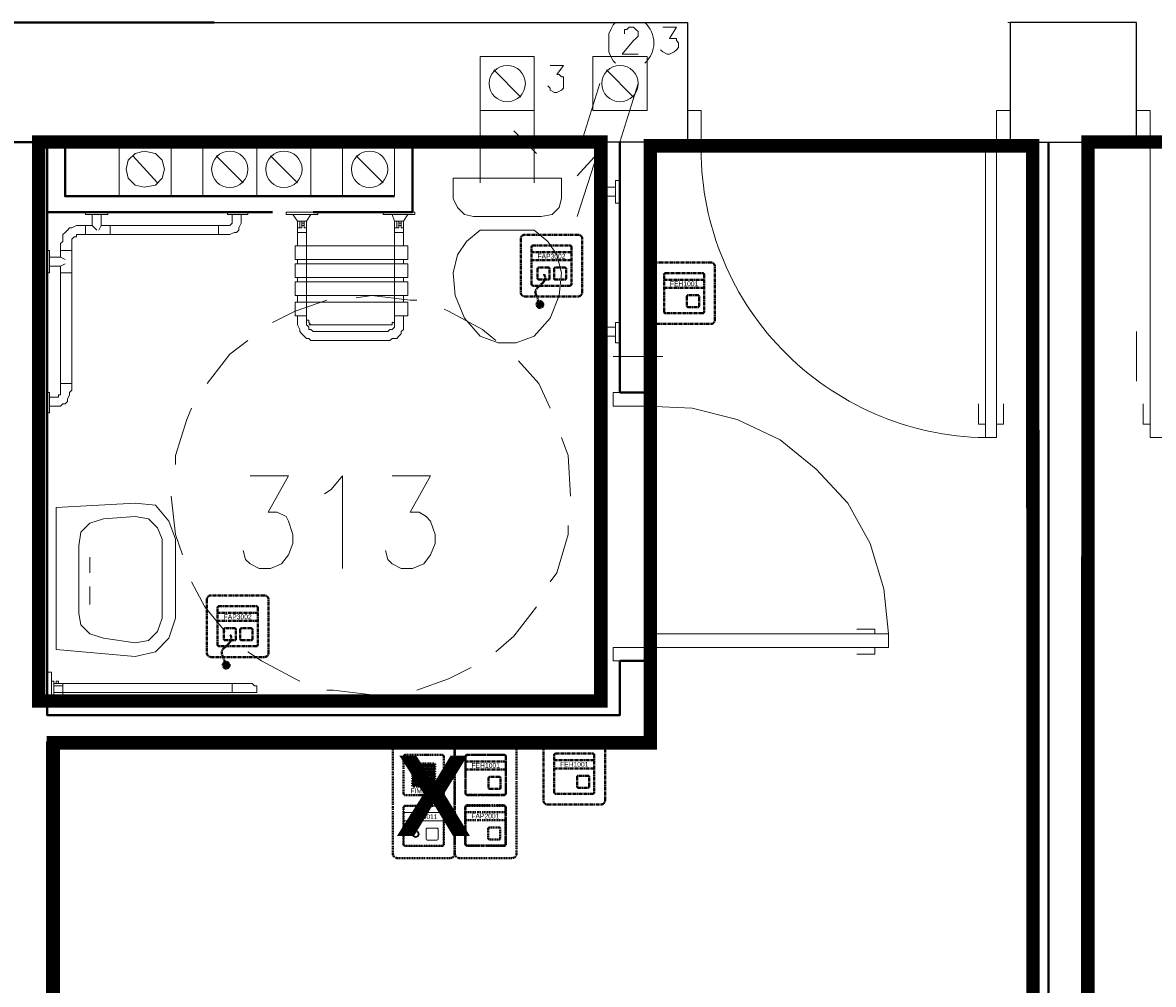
# Model space of a CAD drawing. Header units: millimetres. Extents: x 1 to 17496, y 1 to 30809.
# Tile 166 of 256: x 8351 to 8773, y 28421 to 28780. Entities that reach past the tile are written whole.
import ezdxf
from ezdxf.enums import TextEntityAlignment as Align

# ---------------------------------------------------------------- set-up
doc = ezdxf.new("R2010")
doc.units = ezdxf.units.MM
doc.linetypes.add('BORDER', pattern=[1.75, 0.5, -0.25, 0.5, -0.25, 0, -0.25])
doc.linetypes.add('CENTER', pattern=[2, 1.25, -0.25, 0.25, -0.25])
for name, color, linetype, lineweight in [('0_Przyz_do demontażu', 1, 'CENTER', 40), ('0_Przyz_FAP2001', 1, 'BORDER', 40), ('0_Przyz_FAP3002', 1, 'CENTER', 40), ('0_Przyz_FEH-1001', 1, 'CENTER', 40), ('0_Przyz_FIM1100', 1, 'BORDER', 40), ('0_Przyz_Ramka x4', 1, 'BORDER', 40), ('0_Przyz_Sala chorych', 5, 'BORDER', 40), ('0_Przyz_WC pacjenta', 30, 'CENTER', 40), ('2DE_OBJ_ABB-SIGNAL', 7, 'Continuous', 18)]:
    doc.layers.add(name, color=color, linetype=linetype, lineweight=lineweight)
for name, color, linetype in [('2DE_TXTMARK', 41, 'Continuous'), ('2DE_TXTNUM', 11, 'Continuous'), ('PDF _Geometria', 7, 'Continuous')]:
    doc.layers.add(name, color=color, linetype=linetype)
doc.styles.add('arial', font='arialbd.ttf')
doc.styles.add('CP_ATTR', font='ARIAL.TTF')
doc.styles.add('CP_ELATT', font='ARIAL.TTF')

# ---------------------------------------------------------------- blocks, each defined once
blk = doc.blocks.new('2de_abb_sig_045_1psoxj')
blk.add_lwpolyline([(0, 20), (0, 0, 0.414214), (1.5, -1.5), (21.5, -1.5, 0.414214), (23, 0), (23, 20, 0.414214), (21.5, 21.5), (1.5, 21.5, 0.414214)], format="xyb", close=True)
at = {"flags": 128}
for points in [[(4, 3.1), (4, 16.9)], [(4.6, 17.5), (18.4, 17.5)], [(19, 16.9), (19, 3.1)], [(18.4, 2.5), (4.6, 2.5)]]:
    blk.add_lwpolyline(points, dxfattribs=at)
for centre, start, end in [((4.6, 16.9), 90, 180), ((18.4, 16.9), 0, 90), ((4.6, 3.1), 180, 270), ((18.4, 3.1), 270, 0)]:
    blk.add_arc(centre, 0.6, start, end)
at = {"linetype": 'Continuous', "style": 'CP_ATTR', "flags": 9}
for tag in ['NAME', 'ARTICLE', 'MARK2', 'OTHER1', 'PRODUCT-TYPE', 'ORDER-NO', 'PRODUCER', 'VOLTAGE', 'CURRENT', 'POWER', 'CHARACTER', 'IP', 'OTHER', 'LINK', 'WEIGHT', 'NUMBER', 'GROUP', 'FUNCTION', 'EL-STATUS']:
    blk.add_attdef(tag, text='', height=0.00005, dxfattribs=at).set_placement((0, 0), align=Align.MIDDLE_LEFT)
at = {"layer": '2DE_TXTMARK', "linetype": 'ByBlock', "style": 'CP_ATTR', "width": 0.8, "flags": 8}
blk.add_attdef('MARK1', text='', height=1.8, dxfattribs=at).set_placement((11.5, 27), align=Align.CENTER)
at = {"layer": '2DE_TXTNUM', "style": 'CP_ELATT', "width": 0.8}
blk.add_attdef('TAG', text='', height=2.5, dxfattribs=at).set_placement((11.5, 23), align=Align.CENTER)
blk = doc.blocks.new('2de_abb_sig_011_53jswgj')
blk.add_hatch(color=256).paths.add_polyline_path([(4.43, -14.56, 0.52796), (2.73, -13.39, 1.894083)])
for p, q in [((15, 5), (0, 5)), ((15, 2), (0, 2)), ((2.32, -1.2), (2.32, -4.8)), ((6.38, -0.75), (2.76, -0.75)), ((6.82, -4.8), (6.82, -1.2)), ((8.47, -1.2), (8.47, -4.8)), ((12.53, -0.75), (8.91, -0.75)), ((12.97, -4.8), (12.97, -1.2)), ((2.77, -5.25), (6.37, -5.25)), ((4.46, -6.18), (2.81, -7.85)), ((6.82, -4.35), (6.82, -4.35)), ((8.92, -5.25), (12.52, -5.25)), ((12.97, -4.35), (12.97, -4.35)), ((1.71, -10.8), (3.18, -14.56))]:
    blk.add_line(p, q)
at = {"flags": 128}
for points in [[(0, -6.9), (0, 6.9)], [(0.6, 7.5), (14.4, 7.5)], [(15, 6.9), (15, -6.9)], [(14.4, -7.5), (0.6, -7.5)]]:
    blk.add_lwpolyline(points, dxfattribs=at)
blk.add_circle((3.18, -14.56), 1.25)
for centre, radius, start, end in [((0.6, 6.9), 0.6, 90, 180), ((14.4, 6.9), 0.6, 0, 90), ((2.77, -1.2), 0.45, 88.7598, 180), ((2.77, -4.52), 2.36, 315.5514, 40.269), ((6.37, -1.2), 0.45, 0, 91.2402), ((8.92, -1.2), 0.45, 88.7598, 180), ((12.52, -1.2), 0.45, 0, 91.2402), ((0.6, -6.9), 0.6, 180, 270), ((3.91, -9.94), 2.36, 117.738, 201.3291), ((2.77, -4.8), 0.45, 180, 270), ((6.37, -4.8), 0.45, 270, 0), ((8.92, -4.8), 0.45, 180, 270), ((12.52, -4.8), 0.45, 270, 0), ((14.4, -6.9), 0.6, 270, 0)]:
    blk.add_arc(centre, radius, start, end)
at = {"linetype": 'Continuous', "style": 'CP_ATTR', "flags": 9}
for tag in ['NAME', 'ARTICLE', 'MARK2', 'OTHER1', 'PRODUCT-TYPE', 'ORDER-NO', 'PRODUCER', 'VOLTAGE', 'CURRENT', 'POWER', 'CHARACTER', 'IP', 'OTHER', 'LINK', 'WEIGHT', 'NUMBER', 'GROUP', 'FUNCTION', 'EL-STATUS']:
    blk.add_attdef(tag, text='', height=0.00005, dxfattribs=at).set_placement((0, -6.9), align=Align.MIDDLE_LEFT)
at = {"layer": '2DE_TXTMARK', "linetype": 'ByBlock', "style": 'CP_ATTR', "width": 0.8, "flags": 8}
blk.add_attdef('MARK1', text='', height=1.8, dxfattribs=at).set_placement((7.5, 3.5), align=Align.MIDDLE_CENTER)
at = {"layer": '2DE_TXTNUM', "style": 'CP_ELATT', "width": 0.8}
blk.add_attdef('TAG', text='', height=2.5, dxfattribs=at).set_placement((7.5, 9), align=Align.CENTER)
blk = doc.blocks.new('2de_abb_sig_001_fzxmh7f')
for p, q in [((15, 5), (0, 5)), ((15, 2), (0, 2)), ((8.57, -1.2), (8.57, -4.8)), ((12.63, -0.75), (9.01, -0.75)), ((13.07, -4.8), (13.07, -1.2)), ((9.02, -5.25), (12.62, -5.25)), ((13.07, -4.35), (13.07, -4.35))]:
    blk.add_line(p, q)
at = {"flags": 128}
for points in [[(0, -6.9), (0, 6.9)], [(0.6, 7.5), (14.4, 7.5)], [(15, 6.9), (15, -6.9)], [(14.4, -7.5), (0.6, -7.5)]]:
    blk.add_lwpolyline(points, dxfattribs=at)
for centre, radius, start, end in [((0.6, 6.9), 0.6, 90, 180), ((14.4, 6.9), 0.6, 0, 90), ((9.02, -1.2), 0.45, 88.7598, 180), ((12.62, -1.2), 0.45, 0, 91.2402), ((0.6, -6.9), 0.6, 180, 270), ((9.02, -4.8), 0.45, 180, 270), ((12.62, -4.8), 0.45, 270, 0), ((14.4, -6.9), 0.6, 270, 0)]:
    blk.add_arc(centre, radius, start, end)
at = {"linetype": 'Continuous', "style": 'CP_ATTR', "flags": 9}
for tag in ['NAME', 'ARTICLE', 'MARK2', 'OTHER1', 'PRODUCT-TYPE', 'ORDER-NO', 'PRODUCER', 'VOLTAGE', 'CURRENT', 'POWER', 'CHARACTER', 'IP', 'OTHER', 'LINK', 'WEIGHT', 'NUMBER', 'GROUP', 'FUNCTION', 'EL-STATUS']:
    blk.add_attdef(tag, text='', height=0.00005, dxfattribs=at).set_placement((0, -6.9), align=Align.MIDDLE_LEFT)
at = {"layer": '2DE_TXTMARK', "linetype": 'ByBlock', "style": 'CP_ATTR', "width": 0.8, "flags": 8}
blk.add_attdef('MARK1', text='', height=1.8, dxfattribs=at).set_placement((7.5, 3.5), align=Align.MIDDLE_CENTER)
at = {"layer": '2DE_TXTNUM', "style": 'CP_ELATT', "width": 0.8}
blk.add_attdef('TAG', text='', height=2.5, dxfattribs=at).set_placement((7.5, 9), align=Align.CENTER)
blk = doc.blocks.new('2de_abb_sig_046_18mvjo')
blk.add_lwpolyline([(0, 40), (0, 0, 0.414214), (1.5, -1.5), (21.5, -1.5, 0.414214), (23, 0), (23, 40, 0.414214), (21.5, 41.5), (1.5, 41.5, 0.414214)], format="xyb", close=True)
at = {"flags": 128}
for points in [[(4, 22.6), (4, 36.4)], [(4.6, 37), (18.4, 37)], [(19, 36.4), (19, 22.6)], [(18.4, 22), (4.6, 22)], [(4, 3.6), (4, 17.4)], [(4.6, 18), (18.4, 18)], [(19, 17.4), (19, 3.6)], [(18.4, 3), (4.6, 3)]]:
    blk.add_lwpolyline(points, dxfattribs=at)
for centre, start, end in [((4.6, 36.4), 90, 180), ((18.4, 36.4), 0, 90), ((4.6, 22.6), 180, 270), ((18.4, 22.6), 270, 0), ((4.6, 17.4), 90, 180), ((18.4, 17.4), 0, 90), ((4.6, 3.6), 180, 270), ((18.4, 3.6), 270, 0)]:
    blk.add_arc(centre, 0.6, start, end)
at = {"linetype": 'Continuous', "style": 'CP_ATTR', "flags": 9}
for tag in ['NAME', 'ARTICLE', 'MARK2', 'OTHER1', 'PRODUCT-TYPE', 'ORDER-NO', 'PRODUCER', 'VOLTAGE', 'CURRENT', 'POWER', 'CHARACTER', 'IP', 'OTHER', 'LINK', 'WEIGHT', 'NUMBER', 'GROUP', 'FUNCTION', 'EL-STATUS']:
    blk.add_attdef(tag, text='', height=0.00005, dxfattribs=at).set_placement((0, 0), align=Align.MIDDLE_LEFT)
at = {"layer": '2DE_TXTMARK', "linetype": 'ByBlock', "style": 'CP_ATTR', "width": 0.8, "flags": 8}
blk.add_attdef('MARK1', text='', height=1.8, dxfattribs=at).set_placement((11.5, 47), align=Align.CENTER)
at = {"layer": '2DE_TXTNUM', "style": 'CP_ELATT', "width": 0.8}
blk.add_attdef('TAG', text='', height=2.5, dxfattribs=at).set_placement((11.5, 43), align=Align.CENTER)
blk = doc.blocks.new('2de_abb_sig_006_fzxhx6d')
at = {"flags": 128}
for points in [[(0, -6.9), (0, 6.9)], [(0.6, 7.5), (14.4, 7.5)], [(15, 6.9), (15, -6.9)], [(14.4, -7.5), (0.6, -7.5)]]:
    blk.add_lwpolyline(points, dxfattribs=at)
for points in [[(3.45, 4.27), (11.55, 4.27)], [(11.55, 3.82), (3.45, 3.82)], [(3.45, 3.37), (11.55, 3.37)], [(11.55, 2.92), (3.45, 2.92)], [(3.45, 2.47), (11.55, 2.47)], [(11.55, 2.02), (3.45, 2.02)], [(3.45, 1.57), (11.55, 1.57)], [(11.55, 1.12), (3.45, 1.12)], [(3.45, 0.67), (11.55, 0.67)], [(11.55, 0.22), (3.45, 0.22)], [(3.45, -0.22), (11.55, -0.22)], [(11.55, -0.67), (3.45, -0.67)], [(3.45, -1.12), (11.55, -1.12)], [(11.55, -1.57), (3.45, -1.57)], [(3.45, -2.02), (11.55, -2.02)], [(11.55, -2.47), (3.45, -2.47)], [(3.45, -2.92), (11.55, -2.92)], [(11.55, -3.37), (3.45, -3.37)], [(3.45, -3.82), (11.55, -3.82)], [(11.55, -4.27), (3.45, -4.27)]]:
    blk.add_lwpolyline(points)
for centre, radius, start, end in [((0.6, 6.9), 0.6, 90, 180), ((3.45, 4.05), 0.225, 90, 270), ((11.55, 4.05), 0.225, 270, 90), ((14.4, 6.9), 0.6, 0, 90), ((3.45, 3.15), 0.225, 90, 270), ((3.45, 2.25), 0.225, 90, 270), ((3.45, 1.35), 0.225, 90, 270), ((3.45, 0.45), 0.225, 90, 270), ((11.55, 3.15), 0.225, 270, 90), ((11.55, 2.25), 0.225, 270, 90), ((11.55, 1.35), 0.225, 270, 90), ((11.55, 0.45), 0.225, 270, 90), ((3.45, -0.45), 0.225, 90, 270), ((3.45, -1.35), 0.225, 90, 270), ((3.45, -2.25), 0.225, 90, 270), ((3.45, -3.15), 0.225, 90, 270), ((3.45, -4.05), 0.225, 90, 270), ((11.55, -0.45), 0.225, 270, 90), ((11.55, -1.35), 0.225, 270, 90), ((11.55, -2.25), 0.225, 270, 90), ((11.55, -3.15), 0.225, 270, 90), ((11.55, -4.05), 0.225, 270, 90), ((0.6, -6.9), 0.6, 180, 270), ((14.4, -6.9), 0.6, 270, 0)]:
    blk.add_arc(centre, radius, start, end)
at = {"linetype": 'Continuous', "style": 'CP_ATTR', "flags": 9}
for tag in ['NAME', 'ARTICLE', 'MARK2', 'OTHER1', 'PRODUCT-TYPE', 'ORDER-NO', 'PRODUCER', 'VOLTAGE', 'CURRENT', 'POWER', 'CHARACTER', 'IP', 'OTHER', 'LINK', 'WEIGHT', 'NUMBER', 'GROUP', 'FUNCTION', 'EL-STATUS']:
    blk.add_attdef(tag, text='', height=0.00005, dxfattribs=at).set_placement((0, -6.9), align=Align.MIDDLE_LEFT)
at = {"layer": '2DE_TXTMARK', "linetype": 'ByBlock', "style": 'CP_ATTR', "width": 0.8, "flags": 8}
blk.add_attdef('MARK1', text='', height=1.8, dxfattribs=at).set_placement((7.5, -5.89), align=Align.MIDDLE_CENTER)
at = {"layer": '2DE_TXTNUM', "style": 'CP_ELATT', "width": 0.8}
blk.add_attdef('TAG', text='', height=2.5, dxfattribs=at).set_placement((7.5, 9), align=Align.CENTER)
blk = doc.blocks.new('2de_abb_sig_013_53790e7')
for p, q in [((15, 5), (0, 5)), ((15, 2), (0, 2)), ((8.47, -1.2), (8.47, -4.8)), ((12.53, -0.75), (8.91, -0.75)), ((12.97, -4.8), (12.97, -1.2)), ((8.92, -5.25), (12.52, -5.25)), ((12.97, -4.35), (12.97, -4.35))]:
    blk.add_line(p, q)
at = {"flags": 128}
for points in [[(0, -6.9), (0, 6.9)], [(0.6, 7.5), (14.4, 7.5)], [(15, 6.9), (15, -6.9)], [(14.4, -7.5), (0.6, -7.5)]]:
    blk.add_lwpolyline(points, dxfattribs=at)
at = {"ltscale": 0.2}
for centre, radius in [((4.57, -2.98), 1.25), ((4.57, -3), 0.95)]:
    blk.add_circle(centre, radius, dxfattribs=at)
for centre, radius, start, end in [((0.6, 6.9), 0.6, 90, 180), ((14.4, 6.9), 0.6, 0, 90), ((8.92, -1.2), 0.45, 88.7598, 180), ((12.52, -1.2), 0.45, 0, 91.2402), ((0.6, -6.9), 0.6, 180, 270), ((8.92, -4.8), 0.45, 180, 270), ((12.52, -4.8), 0.45, 270, 0), ((14.4, -6.9), 0.6, 270, 0)]:
    blk.add_arc(centre, radius, start, end)
at = {"linetype": 'Continuous', "style": 'CP_ATTR', "flags": 9}
for tag in ['NAME', 'ARTICLE', 'MARK2', 'OTHER1', 'PRODUCT-TYPE', 'ORDER-NO', 'PRODUCER', 'VOLTAGE', 'CURRENT', 'POWER', 'CHARACTER', 'IP', 'OTHER', 'LINK', 'WEIGHT', 'NUMBER', 'GROUP', 'FUNCTION', 'EL-STATUS']:
    blk.add_attdef(tag, text='', height=0.00005, dxfattribs=at).set_placement((0, -6.9), align=Align.MIDDLE_LEFT)
at = {"layer": '2DE_TXTMARK', "linetype": 'ByBlock', "style": 'CP_ATTR', "width": 0.8, "flags": 8}
blk.add_attdef('MARK1', text='', height=1.8, dxfattribs=at).set_placement((7.5, 3.5), align=Align.MIDDLE_CENTER)
at = {"layer": '2DE_TXTNUM', "style": 'CP_ELATT', "width": 0.8}
blk.add_attdef('TAG', text='', height=2.5, dxfattribs=at).set_placement((7.5, 9), align=Align.CENTER)
blk = doc.blocks.new('2de_abb_sig_010_fzx1zps')
for p, q in [((15, 5), (0, 5)), ((15, 2), (0, 2)), ((8.57, -1.2), (8.57, -4.8)), ((12.63, -0.75), (9.01, -0.75)), ((13.07, -4.8), (13.07, -1.2)), ((9.02, -5.25), (12.62, -5.25)), ((13.07, -4.35), (13.07, -4.35))]:
    blk.add_line(p, q)
at = {"flags": 128}
for points in [[(0, -6.9), (0, 6.9)], [(0.6, 7.5), (14.4, 7.5)], [(15, 6.9), (15, -6.9)], [(14.4, -7.5), (0.6, -7.5)]]:
    blk.add_lwpolyline(points, dxfattribs=at)
for centre, radius, start, end in [((0.6, 6.9), 0.6, 90, 180), ((14.4, 6.9), 0.6, 0, 90), ((9.02, -1.2), 0.45, 88.7598, 180), ((12.62, -1.2), 0.45, 0, 91.2402), ((0.6, -6.9), 0.6, 180, 270), ((9.02, -4.8), 0.45, 180, 270), ((12.62, -4.8), 0.45, 270, 0), ((14.4, -6.9), 0.6, 270, 0)]:
    blk.add_arc(centre, radius, start, end)
at = {"linetype": 'Continuous', "style": 'CP_ATTR', "flags": 9}
for tag in ['NAME', 'ARTICLE', 'MARK2', 'OTHER1', 'PRODUCT-TYPE', 'ORDER-NO', 'PRODUCER', 'VOLTAGE', 'CURRENT', 'POWER', 'CHARACTER', 'IP', 'OTHER', 'LINK', 'WEIGHT', 'NUMBER', 'GROUP', 'FUNCTION', 'EL-STATUS']:
    blk.add_attdef(tag, text='', height=0.00005, dxfattribs=at).set_placement((0, -6.9), align=Align.MIDDLE_LEFT)
at = {"layer": '2DE_TXTMARK', "linetype": 'ByBlock', "style": 'CP_ATTR', "width": 0.8, "flags": 8}
blk.add_attdef('MARK1', text='', height=1.8, dxfattribs=at).set_placement((7.5, 3.5), align=Align.MIDDLE_CENTER)
at = {"layer": '2DE_TXTNUM', "style": 'CP_ELATT', "width": 0.8}
blk.add_attdef('TAG', text='', height=2.5, dxfattribs=at).set_placement((7.5, 9), align=Align.CENTER)

msp = doc.modelspace()

# ---------------------------------------------------------------- linework, layer by layer
at = {"layer": '0_Przyz_Sala chorych', "ltscale": 500, "const_width": 5}
for points in [[(8362.35, 28511.17), (8585.31, 28511.17), (8585.31, 28734.1), (8728.08, 28734.1), (8728.24, 28511.15), (8728.24, 28065.88), (8362.33, 28065.88)], [(8748.72, 28735.52), (8902.69, 28735.52), (8902.69, 28511.15), (9114.45, 28511.15), (9114.62, 28511.15), (9114.62, 28065.88), (8748.7, 28065.88)]]:
    msp.add_lwpolyline(points, close=True, dxfattribs=at)
at = {"layer": '0_Przyz_WC pacjenta', "ltscale": 500, "const_width": 5}
msp.add_lwpolyline([(8356.9, 28735.51), (8566.84, 28735.51), (8566.84, 28526.77), (8356.96, 28526.77)], close=True, dxfattribs=at)
at = {"layer": 'PDF _Geometria', "lineweight": 40}
for points in [[(8422.4, 28780.11), (8206.79, 28780.11)], [(8344.91, 28065.91), (8344.91, 28511.44), (8125.09, 28511.44), (8125.09, 28541.76), (8135.2, 28541.76), (8135.2, 28521.55), (8344.91, 28521.55), (8344.91, 28735.48), (8360.07, 28735.48), (8360.07, 28521.55), (8574, 28521.55), (8574, 28541.76), (8584.1, 28541.76), (8584.1, 28511.44), (8360.07, 28511.44), (8360.07, 28065.91)], [(8489.77, 28715.26), (8366.81, 28715.26), (8366.81, 28735.48)], [(8496.51, 28735.48), (8496.51, 28709.37), (8459.45, 28709.37)], [(8584.1, 28735.48), (8584.1, 28641.99), (8574, 28641.99), (8574, 28735.48)], [(8734.02, 28065.91), (8734.02, 28735.48)], [(8749.18, 28065.91), (8749.18, 28735.48)], [(8444.29, 28709.37), (8360.07, 28709.37)]]:
    msp.add_lwpolyline(points, dxfattribs=at)
at = {"layer": 'PDF _Geometria', "lineweight": 25}
msp.add_lwpolyline([(8422.4, 28780.11), (8599.26, 28780.11), (8599.26, 28735.48), (8318.8, 28735.48)], dxfattribs=at)
at = {"layer": 'PDF _Geometria', "lineweight": 18}
for points in [[(8572.31, 28780.11), (8571.47, 28779.27), (8570.63, 28777.59), (8569.79, 28775.9), (8569.79, 28769.16), (8570.63, 28767.48), (8571.47, 28765.8), (8572.31, 28764.95)], [(8575.68, 28775.9), (8575.68, 28777.59), (8576.52, 28777.59), (8577.37, 28778.43), (8579.05, 28778.43), (8579.89, 28777.59), (8580.73, 28776.74), (8580.73, 28775.06), (8579.89, 28774.22), (8579.05, 28773.38), (8574.84, 28768.32), (8580.73, 28768.32)], [(8590, 28778.43), (8595.05, 28778.43), (8592.53, 28774.22), (8595.05, 28774.22), (8595.05, 28773.38), (8595.89, 28772.53), (8595.89, 28770.85), (8595.05, 28770.01), (8594.21, 28769.16), (8592.53, 28768.32), (8591.68, 28768.32), (8590, 28769.16), (8589.16, 28770.01)], [(8718.86, 28780.11), (8719.7, 28780.11)], [(8724.76, 28780.11), (8742.44, 28780.11)], [(8732.34, 28780.11), (8755.08, 28780.11)], [(8547.89, 28764.11), (8552.94, 28764.11), (8550.41, 28760.74), (8551.26, 28760.74), (8552.1, 28759.9), (8552.94, 28759.9), (8552.94, 28755.69), (8552.1, 28754.85), (8550.41, 28754), (8549.57, 28754), (8547.89, 28754.85), (8547.89, 28755.69), (8547.05, 28756.53)], [(8536.94, 28752.32), (8526.83, 28762.43)], [(8579.05, 28752.32), (8568.94, 28762.43)], [(8566.42, 28757.37), (8559.68, 28735.48)], [(8580.73, 28757.37), (8574, 28735.48)], [(8521.78, 28747.27), (8521.78, 28720.32)], [(8541.99, 28747.27), (8541.99, 28720.32)], [(8542.83, 28731.26), (8534.41, 28739.69)], [(8547.89, 28735.48), (8530.2, 28735.48)], [(8732.34, 28735.48), (8755.08, 28735.48)], [(8401.34, 28720.32), (8392.08, 28730.42)], [(8433.35, 28720.32), (8423.24, 28730.42)], [(8453.56, 28720.32), (8443.45, 28730.42)], [(8485.56, 28720.32), (8475.46, 28730.42)], [(8557.99, 28707.68), (8565.57, 28731.26), (8557.99, 28722.84)], [(8565.57, 28731.26), (8567.26, 28720.32)], [(8572.31, 28718.63), (8566.42, 28718.63), (8565.57, 28718.63), (8565.57, 28717.79), (8564.73, 28717.79), (8564.73, 28716.1), (8565.57, 28716.1), (8565.57, 28715.26), (8572.31, 28715.26)], [(8565.57, 28717.79), (8565.57, 28718.63)], [(8572.31, 28663.04), (8571.47, 28663.04), (8568.94, 28663.04), (8568.1, 28663.89), (8567.26, 28663.89), (8566.42, 28664.73), (8565.57, 28665.57), (8565.57, 28667.26), (8564.73, 28668.1), (8564.73, 28671.47), (8564.73, 28709.37), (8564.73, 28716.95)], [(8568.1, 28715.26), (8568.1, 28709.37), (8568.1, 28671.47), (8568.1, 28668.94), (8568.1, 28668.1), (8568.94, 28667.26), (8568.94, 28666.41), (8572.31, 28666.41)], [(8568.1, 28709.37), (8564.73, 28709.37), (8568.1, 28709.37)], [(8564.73, 28709.37), (8568.1, 28709.37)], [(8360.91, 28692.52), (8365.13, 28692.52), (8365.13, 28695.05), (8369.34, 28695.05), (8365.13, 28695.05), (8365.13, 28697.58), (8365.97, 28698.42), (8365.97, 28700.94), (8366.81, 28701.79), (8367.65, 28702.63), (8368.49, 28703.47), (8369.34, 28703.47), (8371.02, 28704.31), (8371.86, 28704.31), (8374.39, 28704.31), (8376.92, 28704.31), (8376.92, 28708.52)], [(8432.5, 28708.52), (8432.5, 28706.84), (8432.5, 28705.16), (8431.66, 28703.47), (8431.66, 28702.63), (8430.82, 28701.79), (8429.98, 28701.79), (8428.29, 28700.94), (8424.08, 28700.94), (8424.08, 28704.31), (8424.08, 28700.94), (8383.65, 28700.94), (8374.39, 28700.94), (8371.86, 28700.94), (8371.02, 28700.94), (8371.02, 28700.1), (8370.18, 28700.1), (8369.34, 28699.26), (8369.34, 28697.58), (8369.34, 28695.05), (8369.34, 28686.63), (8365.13, 28686.63), (8365.13, 28689.15)], [(8379.44, 28702.63), (8380.29, 28704.31), (8383.65, 28704.31), (8424.08, 28704.31), (8428.29, 28704.31), (8429.13, 28705.16), (8429.13, 28706.84), (8429.13, 28708.52)], [(8380.29, 28704.31), (8380.29, 28708.52)], [(8451.87, 28708.52), (8453.56, 28706), (8453.56, 28696.73)], [(8454.4, 28706), (8454.4, 28703.47), (8453.56, 28703.47), (8455.24, 28703.47), (8455.24, 28706), (8456.93, 28706)], [(8453.56, 28706), (8455.24, 28706)], [(8456.09, 28705.16), (8455.24, 28705.16), (8456.09, 28705.16)], [(8456.09, 28703.47), (8456.09, 28706), (8456.09, 28703.47)], [(8458.61, 28708.52), (8456.93, 28706), (8456.93, 28696.73), (8456.93, 28670.62), (8456.93, 28668.94), (8457.77, 28668.94), (8457.77, 28668.1), (8458.61, 28667.26)], [(8488.93, 28708.52), (8489.77, 28706), (8489.77, 28696.73), (8489.77, 28670.62), (8489.77, 28668.1), (8488.93, 28668.1), (8488.93, 28667.26), (8474.61, 28667.26), (8457.77, 28667.26)], [(8489.77, 28706), (8491.46, 28706), (8491.46, 28703.47), (8489.77, 28703.47), (8490.62, 28703.47), (8490.62, 28706)], [(8491.46, 28706), (8492.3, 28706), (8493.14, 28706), (8494.83, 28708.52)], [(8491.46, 28705.16), (8492.3, 28705.16), (8491.46, 28705.16)], [(8493.14, 28696.73), (8493.14, 28706)], [(8374.39, 28700.94), (8374.39, 28704.31), (8374.39, 28700.94)], [(8374.39, 28700.94), (8374.39, 28704.31)], [(8376.92, 28704.31), (8378.6, 28702.63)], [(8456.93, 28701.79), (8453.56, 28701.79), (8456.93, 28701.79)], [(8455.24, 28704.31), (8456.09, 28704.31)], [(8456.93, 28703.47), (8456.09, 28703.47), (8456.93, 28703.47)], [(8489.77, 28701.79), (8493.14, 28701.79), (8489.77, 28701.79)], [(8492.3, 28704.31), (8491.46, 28704.31)], [(8365.13, 28692.52), (8366.81, 28691.68)], [(8360.91, 28689.15), (8365.13, 28689.15), (8366.81, 28690)], [(8453.56, 28690), (8453.56, 28690.84), (8453.56, 28691.68)], [(8493.14, 28690), (8493.14, 28690.84), (8493.14, 28691.68)], [(8369.34, 28686.63), (8365.13, 28686.63), (8369.34, 28686.63), (8369.34, 28645.36), (8365.13, 28645.36), (8365.13, 28642.83), (8365.13, 28641.15), (8364.28, 28641.15), (8364.28, 28640.3), (8362.6, 28640.3), (8360.91, 28640.3)], [(8360.91, 28636.94), (8362.6, 28636.94), (8365.13, 28636.94), (8365.97, 28637.78), (8366.81, 28637.78), (8367.65, 28638.62), (8367.65, 28639.46), (8368.49, 28641.15), (8368.49, 28641.99), (8369.34, 28642.83), (8369.34, 28645.36), (8365.13, 28645.36), (8365.13, 28686.63)], [(8453.56, 28683.26), (8453.56, 28684.94)], [(8493.14, 28683.26), (8493.14, 28684.94)], [(8464.51, 28676.52), (8452.72, 28672.31), (8444.29, 28668.1)], [(8498.2, 28676.52), (8495.67, 28676.52), (8481.35, 28678.2), (8475.46, 28677.36)], [(8456.93, 28667.26), (8456.93, 28673.99)], [(8489.77, 28673.99), (8489.77, 28668.1), (8489.77, 28667.26)], [(8527.67, 28661.36), (8522.62, 28665.57), (8509.99, 28672.31), (8508.3, 28673.15)], [(8564.73, 28671.47), (8568.1, 28671.47), (8564.73, 28671.47)], [(8453.56, 28668.1), (8453.56, 28670.62), (8453.56, 28667.26)], [(8453.56, 28670.62), (8456.93, 28670.62)], [(8456.93, 28668.94), (8456.93, 28668.1), (8456.93, 28667.26), (8457.77, 28666.41), (8457.77, 28665.57), (8458.61, 28665.57), (8459.45, 28664.73), (8460.3, 28664.73), (8474.61, 28664.73), (8487.25, 28664.73), (8488.09, 28665.57), (8488.93, 28665.57), (8489.77, 28666.41), (8489.77, 28667.26), (8489.77, 28668.1), (8489.77, 28668.94), (8489.77, 28669.78)], [(8489.77, 28670.62), (8493.14, 28670.62), (8493.14, 28668.1)], [(8584.1, 28646.2), (8584.1, 28664.73)], [(8734.02, 28664.73), (8734.02, 28646.2)], [(8749.18, 28646.2), (8749.18, 28664.73)], [(8435.03, 28661.36), (8428.29, 28656.31), (8419.87, 28645.36)], [(8590, 28655.46), (8577.37, 28655.46), (8571.47, 28655.46)], [(8547.89, 28636.09), (8543.68, 28645.36), (8536.1, 28653.78)], [(8710.44, 28630.2), (8707.91, 28630.2), (8707.91, 28637.78)], [(8714.65, 28630.2), (8717.18, 28630.2), (8717.18, 28637.78)], [(8771.92, 28630.2), (8769.39, 28630.2), (8769.39, 28637.78)], [(8413.97, 28636.09), (8412.29, 28631.88), (8408.08, 28618.41), (8408.08, 28615.04)], [(8584.1, 28636.94), (8600.95, 28636.09), (8617.79, 28631.88), (8633.8, 28624.3), (8647.27, 28613.35), (8659.06, 28600.72), (8667.48, 28585.56), (8672.54, 28568.72), (8674.22, 28551.87)], [(8555.47, 28604.09), (8555.47, 28603.25), (8554.63, 28618.41), (8552.1, 28625.14)], [(8435.87, 28610.83), (8450.19, 28610.83), (8442.61, 28597.35), (8445.98, 28597.35), (8449.35, 28595.67), (8450.19, 28593.98), (8451.87, 28588.93), (8451.87, 28585.56), (8450.19, 28581.35), (8447.66, 28577.98), (8443.45, 28576.3), (8439.24, 28576.3), (8435.87, 28577.98), (8434.19, 28579.66), (8433.35, 28583.03)], [(8463.67, 28604.09), (8466.19, 28605.77), (8470.4, 28610.83), (8470.4, 28576.3)], [(8488.93, 28610.83), (8503.25, 28610.83), (8495.67, 28597.35), (8499.04, 28597.35), (8501.57, 28595.67), (8503.25, 28593.98), (8504.93, 28588.93), (8504.93, 28585.56), (8503.25, 28581.35), (8500.72, 28577.98), (8496.51, 28576.3), (8492.3, 28576.3), (8488.93, 28577.98), (8487.25, 28579.66), (8486.41, 28583.03)], [(8406.39, 28603.25), (8408.08, 28588.93), (8410.61, 28581.35)], [(8547.89, 28571.24), (8550.41, 28574.61), (8554.63, 28588.93), (8554.63, 28592.3)], [(8376.07, 28580.51), (8376.07, 28574.61)], [(8413.97, 28571.24), (8419.03, 28561.98), (8426.61, 28552.71)], [(8376.07, 28562.82), (8376.07, 28569.56)], [(8527.67, 28545.13), (8534.41, 28551.03), (8542.83, 28561.98)], [(8669.17, 28551.87), (8669.17, 28553.56), (8662.43, 28553.56)], [(8435.03, 28545.13), (8440.08, 28541.76), (8452.72, 28535.03), (8454.4, 28534.18)], [(8669.17, 28546.82), (8669.17, 28544.29), (8662.43, 28544.29)], [(8498.2, 28530.82), (8509.99, 28535.03), (8518.41, 28539.24)], [(8362.6, 28533.34), (8436.71, 28533.34), (8437.56, 28532.5), (8438.4, 28532.5), (8438.4, 28529.97), (8436.71, 28529.97), (8429.13, 28529.97), (8362.6, 28529.97), (8365.97, 28529.97), (8365.97, 28533.34)], [(8362.6, 28533.34), (8365.97, 28533.34), (8362.6, 28533.34)], [(8365.97, 28532.5), (8362.6, 28532.5)], [(8429.13, 28529.97), (8429.13, 28533.34)], [(8464.51, 28530.82), (8467.03, 28530.82), (8481.35, 28529.13), (8486.41, 28529.13)]]:
    msp.add_lwpolyline(points, dxfattribs=at)
at = {"layer": 'PDF _Geometria', "lineweight": 25}
msp.add_lwpolyline([(8766.87, 28735.48), (8766.87, 28780.11), (8719.7, 28780.11), (8719.7, 28735.48)], close=True, dxfattribs=at)
at = {"layer": 'PDF _Geometria', "lineweight": 18}
for points in [[(8541.99, 28747.27), (8541.99, 28767.48), (8521.78, 28767.48), (8521.78, 28747.27)], [(8584.1, 28747.27), (8584.1, 28767.48), (8563.89, 28767.48), (8563.89, 28747.27)], [(8604.32, 28735.48), (8604.32, 28747.27), (8599.26, 28747.27), (8599.26, 28735.48)], [(8710.44, 28625.14), (8710.44, 28735.48), (8719.7, 28735.48), (8719.7, 28747.27), (8714.65, 28747.27), (8714.65, 28625.14)], [(8776.97, 28625.14), (8776.97, 28735.48), (8766.87, 28735.48), (8766.87, 28747.27), (8771.92, 28747.27), (8771.92, 28625.14)], [(8406.39, 28715.26), (8406.39, 28735.48), (8387.02, 28735.48), (8387.02, 28715.26)], [(8438.4, 28715.26), (8438.4, 28735.48), (8418.19, 28735.48), (8418.19, 28715.26)], [(8458.61, 28715.26), (8458.61, 28735.48), (8438.4, 28735.48), (8438.4, 28715.26)], [(8489.77, 28715.26), (8489.77, 28735.48), (8470.4, 28735.48), (8470.4, 28715.26)], [(8396.29, 28732.11), (8392.92, 28731.26), (8390.39, 28728.74), (8389.55, 28725.37), (8390.39, 28722), (8392.92, 28719.47), (8396.29, 28718.63), (8400.5, 28719.47), (8403.03, 28722), (8403.87, 28725.37), (8403.03, 28728.74), (8400.5, 28731.26)], [(8511.67, 28714.42), (8511.67, 28722), (8552.1, 28722), (8552.1, 28714.42), (8551.26, 28711.05), (8548.73, 28708.52), (8544.52, 28707.68), (8519.25, 28707.68), (8515.88, 28708.52), (8513.36, 28711.05)], [(8572.31, 28712.74), (8572.31, 28721.16), (8574, 28721.16), (8574, 28712.74)], [(8382.81, 28709.37), (8382.81, 28708.52), (8374.39, 28708.52), (8374.39, 28709.37)], [(8427.45, 28709.37), (8427.45, 28708.52), (8435.03, 28708.52), (8435.03, 28709.37)], [(8461.14, 28708.52), (8461.14, 28709.37), (8449.35, 28709.37), (8449.35, 28708.52)], [(8497.35, 28709.37), (8497.35, 28708.52), (8485.56, 28708.52), (8485.56, 28709.37)], [(8493.14, 28703.47), (8492.3, 28703.47), (8492.3, 28706), (8492.3, 28703.47)], [(8383.65, 28704.31), (8383.65, 28700.94)], [(8521.78, 28702.63), (8541.99, 28702.63), (8547.05, 28698.42), (8550.41, 28693.36), (8552.1, 28686.63), (8551.26, 28678.2), (8547.89, 28669.78), (8541.99, 28663.04), (8535.25, 28660.52), (8528.52, 28660.52), (8521.78, 28663.04), (8515.88, 28669.78), (8512.51, 28678.2), (8511.67, 28686.63), (8513.36, 28693.36), (8516.73, 28698.42)], [(8494.83, 28696.73), (8494.83, 28691.68), (8452.72, 28691.68), (8452.72, 28696.73)], [(8360.91, 28695.05), (8360.91, 28686.63), (8360.07, 28686.63), (8360.07, 28695.05)], [(8494.83, 28690), (8452.72, 28690), (8452.72, 28684.94), (8494.83, 28684.94)], [(8494.83, 28683.26), (8494.83, 28678.2), (8452.72, 28678.2), (8452.72, 28683.26)], [(8460.3, 28661.36), (8474.61, 28661.36), (8487.25, 28661.36), (8488.09, 28661.36), (8488.93, 28662.2), (8490.62, 28662.2), (8491.46, 28663.04), (8492.3, 28663.89), (8492.3, 28664.73), (8493.14, 28665.57), (8493.14, 28667.26), (8493.14, 28668.1), (8493.14, 28670.62), (8494.83, 28670.62), (8494.83, 28673.99), (8494.83, 28675.68), (8452.72, 28675.68), (8452.72, 28673.99), (8452.72, 28670.62), (8453.56, 28670.62), (8453.56, 28668.1), (8453.56, 28667.26), (8454.4, 28665.57), (8454.4, 28664.73), (8455.24, 28663.89), (8456.09, 28663.04), (8456.93, 28662.2), (8457.77, 28662.2), (8458.61, 28661.36)], [(8453.56, 28675.68), (8453.56, 28678.2)], [(8493.14, 28675.68), (8493.14, 28678.2)], [(8574, 28660.52), (8574, 28668.1), (8572.31, 28668.1), (8572.31, 28660.52)], [(8766.87, 28646.2), (8766.87, 28664.73)], [(8360.91, 28641.99), (8360.91, 28634.41), (8360.07, 28634.41), (8360.07, 28641.99)], [(8584.1, 28636.94), (8584.1, 28641.99), (8571.47, 28641.99), (8571.47, 28636.94)], [(8363.44, 28599.04), (8392.92, 28600.72), (8400.5, 28599.88), (8405.55, 28593.98), (8408.08, 28587.24), (8408.08, 28557.77), (8405.55, 28550.19), (8400.5, 28545.13), (8392.92, 28543.45), (8363.44, 28545.98)], [(8371.86, 28584.72), (8371.86, 28559.45), (8372.71, 28555.24), (8376.07, 28551.87), (8381.13, 28550.19), (8392.92, 28548.5), (8397.97, 28549.34), (8401.34, 28552.71), (8403.03, 28557.77), (8403.03, 28587.24), (8401.34, 28591.46), (8397.97, 28594.82), (8392.92, 28595.67), (8381.13, 28594.82), (8376.07, 28593.14), (8372.71, 28589.77)], [(8674.22, 28551.87), (8584.1, 28551.87), (8584.1, 28541.76), (8571.47, 28541.76), (8571.47, 28546.82), (8674.22, 28546.82)], [(8361.76, 28524.92), (8360.07, 28524.92), (8360.07, 28537.55), (8361.76, 28537.55)], [(8362.6, 28528.29), (8362.6, 28534.18), (8361.76, 28534.18), (8361.76, 28528.29)], [(8364.28, 28533.34), (8364.28, 28534.18), (8363.44, 28534.18), (8363.44, 28533.34)], [(8365.97, 28529.13), (8365.97, 28529.97), (8362.6, 28529.97), (8362.6, 28529.13)], [(8364.28, 28528.29), (8364.28, 28529.13), (8363.44, 28529.13), (8363.44, 28528.29)], [(8530.72, 28512.62), (8549.25, 28512.62)], [(8734.02, 28455.02), (8734.02, 28437.33)], [(8749.18, 28437.33), (8749.18, 28455.02)]]:
    msp.add_lwpolyline(points, close=True, dxfattribs=at)
for centre in [(8531.89, 28757.34), (8574, 28757.34), (8428.29, 28725.33), (8448.51, 28725.33), (8480.51, 28725.33)]:
    msp.add_circle(centre, 6.77, dxfattribs=at)
for centre, radius, start, end in [((8576.52, 28772.53), 10.14, 311.6335, 48.3665), ((8712.04, 28732.89), 107.75, 178.6227, 269.1482)]:
    msp.add_arc(centre, radius, start, end, dxfattribs=at)

# ---------------------------------------------------------------- block references
at = {"layer": '0_Przyz_FAP2001', "lineweight": -3}
msp.add_blockref('2de_abb_sig_010_fzx1zps', (8516.23, 28480.33), dxfattribs=at).add_auto_attribs({'MARK1': 'FAP2001'})
at = {"layer": '0_Przyz_FAP3002', "lineweight": -3}
for p in [(8536.92, 28679.38), (8419.75, 28544.71)]:
    msp.add_blockref('2de_abb_sig_045_1psoxj', p, dxfattribs=at)
for p in [(8540.92, 28689.38), (8423.75, 28554.71)]:
    msp.add_blockref('2de_abb_sig_011_53jswgj', p, dxfattribs=at).add_auto_attribs({'MARK1': 'FAP3002'})
at = {"layer": '0_Przyz_FEH-1001', "lineweight": -3}
for p in [(8586.44, 28669.07), (8545.42, 28489.64)]:
    msp.add_blockref('2de_abb_sig_045_1psoxj', p, dxfattribs=at)
for p in [(8590.44, 28679.08), (8516.36, 28499.19), (8549.42, 28499.64)]:
    msp.add_blockref('2de_abb_sig_001_fzxmh7f', p, dxfattribs=at).add_auto_attribs({'MARK1': 'FEH1001'})
at = {"layer": '0_Przyz_FIM1100', "lineweight": -3}
msp.add_blockref('2de_abb_sig_006_fzxhx6d', (8493.18, 28499.15), dxfattribs=at).add_auto_attribs({'MARK1': 'FIM1100'})
at = {"layer": '0_Przyz_Ramka x4', "linetype": 'Continuous', "lineweight": 0}
for p in [(8489.2, 28469.65), (8512.35, 28469.65)]:
    msp.add_blockref('2de_abb_sig_046_18mvjo', p, dxfattribs=at)
at = {"layer": '2DE_OBJ_ABB-SIGNAL', "lineweight": -3}
msp.add_blockref('2de_abb_sig_013_53790e7', (8493.13, 28480.09), dxfattribs=at).add_auto_attribs({'MARK1': 'FAP3011'})

# ---------------------------------------------------------------- texts
at = {"layer": '0_Przyz_do demontażu', "linetype": 'ByBlock', "lineweight": 30, "insert": (8490.37, 28506.43), "char_height": 30, "width": 9.5107, "attachment_point": 1, "style": 'arial'}
msp.add_mtext('X', dxfattribs=at)

doc.saveas('drawing.dxf')
